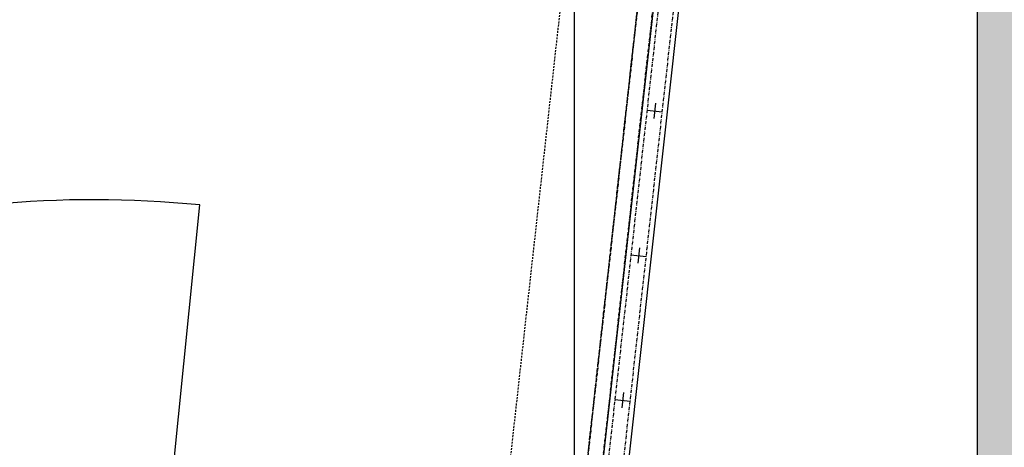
# Model space of a CAD drawing. Header units: millimetres. Extents: x -25972 to 4516, y -2839 to 20217.
# Tile 106 of 114: x -13589 to -12821, y 9668 to 10002. Entities that reach past the tile are written whole.
import ezdxf

# ---------------------------------------------------------------- set-up
doc = ezdxf.new("R2010")
doc.units = ezdxf.units.MM
doc.header["$MEASUREMENT"] = 0
doc.linetypes.add('Čerchovaná M', pattern=[4.5, 2.5, -0.85, 0.3, -0.85])
doc.linetypes.add('Čárkovaná S', pattern=[2.5, 1.5, -1])
for name, color, linetype in [('7._POHLED ZÁPADNÍ_1_Nové_3D prvky fasada nove', 7, 'Continuous'), ('7._POHLED ZÁPADNÍ_1_Nové_3D prvky model', 7, 'Continuous'), ('7._POHLED ZÁPADNÍ_1_Nové_Kóty - SP', 7, 'Continuous'), ('7._POHLED ZÁPADNÍ_1_Nové_Otvory – Dveře', 7, 'Continuous'), ('7._POHLED ZÁPADNÍ_1_Nové_Výplně – Řezové', 7, 'Continuous'), ('7._POHLED ZÁPADNÍ_1_Nové_VÝTAH VAR 1', 7, 'Continuous')]:
    doc.layers.add(name, color=color, linetype=linetype)

msp = doc.modelspace()

# ---------------------------------------------------------------- hatches: boundary and pattern name
at = {"layer": '7._POHLED ZÁPADNÍ_1_Nové_Výplně – Řezové', "linetype": 'Continuous', "lineweight": 0, "true_color": 0x3f2a2a}
msp.add_hatch(color=19, dxfattribs=at).paths.add_polyline_path([(-12842.41, 9414.66), (-12792.41, 9464.66), (-12792.41, 11494.66), (-12842.41, 11544.66)])

# ---------------------------------------------------------------- linework, layer by layer
at = {"layer": '7._POHLED ZÁPADNÍ_1_Nové_3D prvky fasada nove', "color": 1, "linetype": 'Čárkovaná S', "lineweight": 25}
for p, q in [((-13132.73, 10326.3), (-13233.23, 9419.86)), ((-13173.6, 9413.25), (-13073.1, 10319.69))]:
    msp.add_line(p, q, dxfattribs=at)
at = {"layer": '7._POHLED ZÁPADNÍ_1_Nové_3D prvky fasada nove', "color": 1, "linetype": 'Continuous', "lineweight": 25}
for p, q in [((-13064.15, 10290.62), (-13156.17, 9460.61)), ((-13136.29, 9458.41), (-13044.27, 10288.42)), ((-13093.3, 9936.92), (-13094.62, 9925)), ((-13099.92, 9931.62), (-13088, 9930.3)), ((-13112.44, 9818.73), (-13100.51, 9817.41)), ((-13105.82, 9824.03), (-13107.14, 9812.1)), ((-13118.33, 9711.14), (-13119.66, 9699.21)), ((-13124.96, 9705.83), (-13113.03, 9704.51))]:
    msp.add_line(p, q, dxfattribs=at)
at = {"layer": '7._POHLED ZÁPADNÍ_1_Nové_3D prvky fasada nove', "color": 1, "linetype": 'Čerchovaná M', "lineweight": 25, "flags": 128}
msp.add_lwpolyline([(-13152.2, 9460.17), (-13140.27, 9458.85), (-13048.24, 10288.86), (-13060.17, 10290.18)], close=True, dxfattribs=at)
at = {"layer": '7._POHLED ZÁPADNÍ_1_Nové_3D prvky model', "color": 1, "linetype": 'Čerchovaná M', "lineweight": 25, "flags": 128}
for points in [[(-14361.21, 10462.51), (-14461.71, 9556.06), (-13173.6, 9413.25), (-13073.1, 10319.69)], [(-13173.6, 9413.25), (-13161.67, 9411.92), (-13059.85, 10330.3), (-13071.78, 10331.62)]]:
    msp.add_lwpolyline(points, close=True, dxfattribs=at)
at = {"layer": '7._POHLED ZÁPADNÍ_1_Nové_Kóty - SP', "color": 1, "linetype": 'Continuous', "lineweight": 25}
msp.add_line((-13156.56, 9414.66), (-13156.56, 18991.32), dxfattribs=at)
at = {"layer": '7._POHLED ZÁPADNÍ_1_Nové_Otvory – Dveře', "color": 1, "linetype": 'Continuous', "lineweight": 25}
msp.add_line((-13531.08, 9037.66), (-13448.84, 9857.54), dxfattribs=at)
msp.add_arc((-13531.08, 9037.66), 824, 84.27178, 174.27178, dxfattribs=at)
at = {"layer": '7._POHLED ZÁPADNÍ_1_Nové_VÝTAH VAR 1', "color": 1, "linetype": 'Continuous', "lineweight": 25}
msp.add_line((-12842.41, 11544.66), (-12842.41, 9414.66), dxfattribs=at)

doc.saveas('drawing.dxf')
